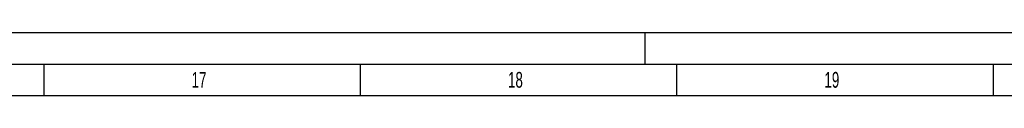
# Model space of a CAD drawing. Header units: millimetres. Extents: x 0 to 1189, y 0 to 841.
# Tile 223 of 226: x 791 to 946, y 831 to 841. Entities that reach past the tile are written whole.
import ezdxf

# ---------------------------------------------------------------- set-up
doc = ezdxf.new("R2010")
doc.units = ezdxf.units.MM
doc.header["$LTSCALE"] = 65.395
doc.layers.get('0').update_dxf_attribs({"linetype": 'CONTINUOUS'})
doc.styles.add('TEXTSTYLE_2', font='txt')

msp = doc.modelspace()

# ---------------------------------------------------------------- linework, layer by layer
at = {"color": 5, "linetype": 'CONTINUOUS'}
for p, q in [((0, 841), (1189, 841)), ((889.5, 836), (889.5, 841)), ((794.5, 831), (794.5, 836)), ((844.5, 831), (844.5, 836)), ((894.5, 831), (894.5, 836)), ((944.5, 831), (944.5, 836)), ((10, 831), (1179, 831))]:
    msp.add_line(p, q, dxfattribs=at)
at = {"color": 6, "linetype": 'CONTINUOUS'}
msp.add_line((5, 836), (1184, 836), dxfattribs=at)

# ---------------------------------------------------------------- texts
at = {"color": 5, "linetype": 'CONTINUOUS', "style": 'TEXTSTYLE_2', "width": 0.630952}
for s, p in [('17', (817.806, 832.248)), ('18', (867.806, 832.248)), ('19', (917.806, 832.248))]:
    msp.add_text(s, height=2.50001, dxfattribs=at).set_placement(p)

doc.saveas('drawing.dxf')
